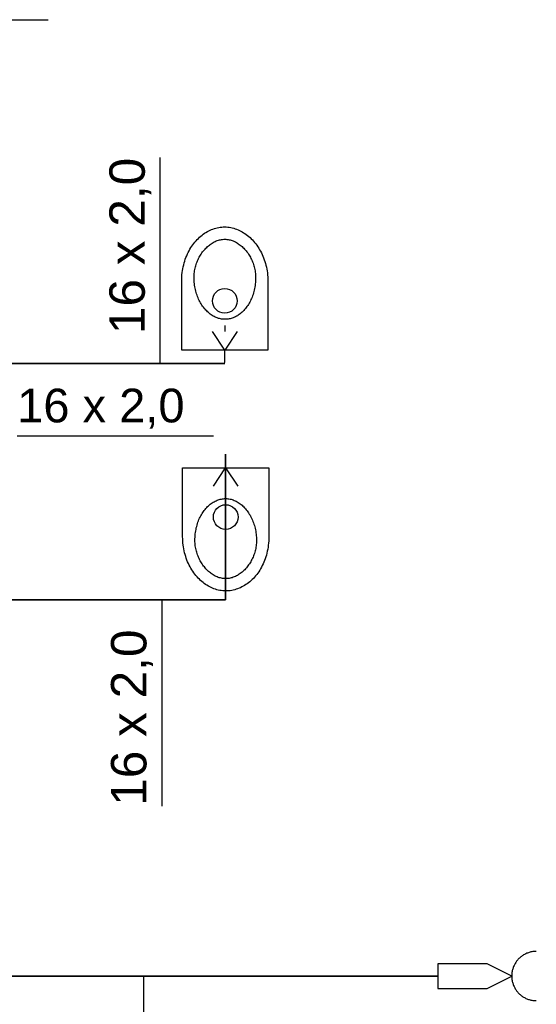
# Model space of a CAD drawing. Extents: x -69357 to 44456, y -75057 to 4617.
# Tile 23 of 23: x 42357 to 44456, y -43395 to -39398. Entities that reach past the tile are written whole.
import ezdxf
from ezdxf.lldxf.tags import DXFTag

# ---------------------------------------------------------------- set-up
doc = ezdxf.new("R2010")
doc.units = 0
for name, color, linetype in [('IS_Inne_Urzadzenia_Wodociag', 18, 'SOLID'), ('IS_Odbiorniki', 18, 'SOLID'), ('IS_Opisy_działek_Wodociag', 18, 'SOLID')]:
    doc.layers.add(name, color=color, linetype=linetype)
doc.layers.add('IS_Zimna_woda', color=5, linetype='SOLID', lineweight=35)
doc.styles.get("Standard").update_dxf_attribs({"font": 'arial.ttf'})
tags = doc.linetypes.add('SOLID', pattern=[10, 10, 0]).pattern_tags.tags
tags[6:7] = [DXFTag(74, 4), DXFTag(75, 0), DXFTag(340, '0'), DXFTag(46, 0.0), DXFTag(50, 0.0), DXFTag(44, 0.0), DXFTag(45, 0.0)]
tags[4:5] = [DXFTag(74, 4), DXFTag(75, 0), DXFTag(340, '0'), DXFTag(46, 0.0), DXFTag(50, 0.0), DXFTag(44, 0.0), DXFTag(45, 0.0)]

msp = doc.modelspace()

# ---------------------------------------------------------------- linework, layer by layer
at = {"layer": 'IS_Inne_Urzadzenia_Wodociag', "color": 5, "ltscale": 10}
for p, q in [((44055.6, -43230.4), (44055.6, -43330.4)), ((44255.6, -43230.4), (44055.6, -43230.4)), ((44055.6, -43230.4), (44055.6, -43230.4)), ((44355.6, -43280.4), (44255.6, -43230.4)), ((44255.6, -43330.4), (44355.6, -43280.4)), ((44055.6, -43330.4), (44255.6, -43330.4))]:
    msp.add_line(p, q, dxfattribs=at)
for points in [[(44455.6, -43180.4), (44450.7, -43180.4), (44440.9, -43181.1), (44426.7, -43184.3), (44413.3, -43189.4), (44401, -43196.2), (44389.8, -43204.7), (44379.9, -43214.6), (44371.4, -43225.8), (44364.6, -43238.1), (44359.5, -43251.5), (44356.3, -43265.7), (44355.6, -43275.5), (44355.6, -43280.4)], [(44355.6, -43280.4), (44355.6, -43285.3), (44356.3, -43295.1), (44359.5, -43309.3), (44364.6, -43322.7), (44371.4, -43335), (44379.9, -43346.2), (44389.8, -43356.1), (44401, -43364.6), (44413.3, -43371.4), (44426.7, -43376.5), (44440.9, -43379.7), (44450.7, -43380.4), (44455.6, -43380.4)]]:
    msp.add_open_spline(points, degree=3, knots=[0, 0, 0, 0, 14.817109, 29.268631, 43.476514, 57.533334, 71.509006, 85.45924, 99.434913, 113.491733, 127.699616, 142.151138, 156.968247, 156.968247, 156.968247, 156.968247], dxfattribs=at)
at = {"layer": 'IS_Odbiorniki', "ltscale": 10}
for p, q in [((43190, -40639.7), (43190, -40664.7)), ((43190, -40739.7), (43140, -40664.7)), ((43240, -40664.7), (43190, -40739.7)), ((43190, -40789.7), (43190, -40739.7)), ((43193.5, -41167.4), (43193.5, -41217.4)), ((43143.6, -41292.5), (43193.5, -41217.4)), ((43193.5, -41217.4), (43243.6, -41292.4)), ((43193.6, -41317.4), (43193.6, -41292.4))]:
    msp.add_line(p, q, dxfattribs=at)
for centre in [(43190, -40539.7), (43193.7, -41417.4)]:
    msp.add_ellipse(centre, major_axis=(50.1, 0), ratio=1, dxfattribs=at)
for points, knots in [([(43015, -40459.7), (43015, -40448.2), (43016.3, -40425.8), (43022.2, -40393.4), (43031.6, -40363.5), (43044.1, -40336.2), (43059.4, -40311.9), (43077.2, -40290.6), (43097, -40272.7), (43118.6, -40258.3), (43141.5, -40247.8), (43165.5, -40241.2), (43181.8, -40239.7), (43190, -40239.7)], [0, 0, 0, 0, 34.48607, 67.23853, 98.467431, 128.343562, 157.006402, 184.575817, 211.16743, 236.911467, 261.974495, 286.582571, 311.042536, 311.042536, 311.042536, 311.042536]), ([(43190, -40239.7), (43198.2, -40239.7), (43214.6, -40241.3), (43238.5, -40248.2), (43261.5, -40259.2), (43283, -40274), (43302.8, -40292.3), (43320.5, -40313.9), (43335.8, -40338.4), (43348.4, -40365.6), (43357.8, -40395.1), (43363.7, -40426.8), (43365, -40448.6), (43365, -40459.7)], [0, 0, 0, 0, 24.47033, 49.156604, 74.391379, 100.387302, 127.26732, 155.096669, 183.912145, 213.747359, 244.653998, 276.719419, 310.080572, 310.080572, 310.080572, 310.080572]), ([(43065, -40444.7), (43065, -40437.5), (43066, -40423.1), (43070.2, -40402), (43076.8, -40381.8), (43085.7, -40362.7), (43096.6, -40345.2), (43109.2, -40329.5), (43123.3, -40315.9), (43138.6, -40304.8), (43155, -40296.3), (43172.3, -40291), (43184.1, -40289.7), (43190, -40289.7)], [0, 0, 0, 0, 21.689896, 43.17725, 64.443762, 85.422372, 106.017546, 126.126016, 145.65919, 164.569117, 182.879749, 200.723523, 218.378216, 218.378216, 218.378216, 218.378216]), ([(43190, -40289.7), (43195.9, -40289.7), (43207.7, -40291), (43225, -40296.3), (43241.4, -40304.8), (43256.7, -40315.9), (43270.8, -40329.5), (43283.4, -40345.2), (43294.3, -40362.7), (43303.2, -40381.8), (43309.8, -40402), (43314, -40423.1), (43315, -40437.5), (43315, -40444.7)], [0, 0, 0, 0, 17.654693, 35.498466, 53.809099, 72.719026, 92.2522, 112.360669, 132.955844, 153.934453, 175.200966, 196.68832, 218.378216, 218.378216, 218.378216, 218.378216]), ([(43190, -40614.7), (43184.1, -40614.7), (43172.2, -40613.5), (43155, -40608.1), (43138.6, -40599.4), (43123.2, -40587.8), (43109.1, -40573.5), (43096.5, -40556.7), (43085.6, -40537.7), (43076.8, -40516.8), (43070.1, -40494.1), (43065.9, -40469.9), (43065, -40453.2), (43065, -40444.7)], [0, 0, 0, 0, 17.65585, 35.522818, 53.93148, 73.088506, 93.103911, 114.021371, 135.845382, 158.563675, 182.165373, 206.655844, 232.068933, 232.068933, 232.068933, 232.068933]), ([(43315, -40444.7), (43315, -40453.6), (43314.1, -40470.8), (43309.9, -40495.8), (43303.3, -40518.8), (43294.4, -40539.9), (43283.5, -40558.7), (43270.9, -40575.2), (43256.8, -40589.1), (43241.4, -40600.3), (43225, -40608.5), (43207.7, -40613.6), (43195.9, -40614.7), (43190, -40614.7)], [0, 0, 0, 0, 26.538312, 51.717566, 75.643836, 98.403624, 120.071454, 140.720088, 160.433656, 179.32381, 197.548417, 215.330845, 232.975446, 232.975446, 232.975446, 232.975446]), ([(43015, -40739.7), (43015, -40717.3), (43015, -40677), (43015, -40623), (43015, -40581.1), (43015, -40549.5), (43015, -40526.3), (43015, -40509.6), (43015, -40497.5), (43015, -40488.2), (43015, -40479.8), (43015, -40470.4), (43015, -40463.6), (43015, -40459.7)], [0, 0, 0, 0, 67.377911, 120.758828, 162.013524, 193.012772, 215.627348, 231.728024, 243.185575, 251.870774, 259.654395, 268.407213, 280, 280, 280, 280]), ([(43365, -40459.7), (43365, -40459.8), (43365, -40460.4), (43365, -40462.3), (43365, -40466.7), (43365, -40474.9), (43365, -40488.1), (43365, -40507.7), (43365, -40534.8), (43365, -40570.8), (43365, -40616.9), (43365, -40674.3), (43365, -40716.5), (43365, -40739.7)], [0, 0, 0, 0, 0.210368, 1.682945, 5.67994, 13.463561, 26.296018, 45.439519, 72.156273, 107.70849, 153.358377, 210.368144, 280, 280, 280, 280]), ([(43365, -40739.7), (43350.8, -40739.7), (43324.4, -40739.7), (43287.5, -40739.7), (43255.5, -40739.7), (43227.1, -40739.7), (43200.9, -40739.7), (43175.5, -40739.7), (43149.5, -40739.7), (43121.6, -40739.7), (43090.4, -40739.7), (43054.5, -40739.7), (43028.8, -40739.7), (43015, -40739.7)], [0, 0, 0, 0, 42.749812, 79.18858, 110.69121, 138.632607, 164.387678, 189.33133, 214.838467, 242.283997, 273.042825, 308.489857, 350, 350, 350, 350]), ([(43018.5, -41217.6), (43032.8, -41217.6), (43059.2, -41217.6), (43096, -41217.5), (43128, -41217.5), (43156.4, -41217.5), (43182.6, -41217.4), (43208, -41217.4), (43234, -41217.4), (43261.9, -41217.4), (43293.1, -41217.3), (43329, -41217.3), (43354.7, -41217.3), (43368.5, -41217.2)], [0, 0, 0, 0, 42.749812, 79.18858, 110.69121, 138.632607, 164.387678, 189.33133, 214.838467, 242.283997, 273.042825, 308.489857, 350, 350, 350, 350]), ([(43018.8, -41497.6), (43018.8, -41497.6), (43018.8, -41497), (43018.8, -41495.1), (43018.8, -41490.7), (43018.8, -41482.5), (43018.8, -41469.2), (43018.8, -41449.7), (43018.7, -41422.5), (43018.7, -41386.6), (43018.6, -41340.5), (43018.6, -41283.1), (43018.5, -41240.8), (43018.5, -41217.6)], [0, 0, 0, 0, 0.210368, 1.682945, 5.67994, 13.463561, 26.296018, 45.439519, 72.156273, 107.70849, 153.358377, 210.368144, 280, 280, 280, 280]), ([(43368.5, -41217.2), (43368.5, -41239.7), (43368.6, -41280), (43368.6, -41334), (43368.7, -41375.8), (43368.7, -41407.5), (43368.7, -41430.7), (43368.8, -41447.4), (43368.8, -41459.5), (43368.8, -41468.8), (43368.8, -41477.2), (43368.8, -41486.6), (43368.8, -41493.4), (43368.8, -41497.2)], [0, 0, 0, 0, 67.377911, 120.758828, 162.013524, 193.012772, 215.627348, 231.728024, 243.185575, 251.870774, 259.654395, 268.407213, 280, 280, 280, 280]), ([(43068.8, -41512.6), (43068.8, -41503.7), (43069.7, -41486.5), (43073.8, -41461.5), (43080.5, -41438.5), (43089.3, -41417.4), (43100.2, -41398.6), (43112.8, -41382.1), (43126.9, -41368.2), (43142.3, -41357), (43158.7, -41348.7), (43175.9, -41343.6), (43187.8, -41342.4), (43193.6, -41342.4)], [0, 0, 0, 0, 26.538312, 51.717566, 75.643836, 98.403624, 120.071454, 140.720088, 160.433656, 179.32381, 197.548417, 215.330845, 232.975446, 232.975446, 232.975446, 232.975446]), ([(43193.6, -41342.4), (43199.5, -41342.4), (43211.4, -41343.7), (43228.7, -41349.1), (43245.1, -41357.7), (43260.5, -41369.3), (43274.6, -41383.6), (43287.2, -41400.4), (43298.1, -41419.3), (43307, -41440.3), (43313.7, -41463), (43317.9, -41487.2), (43318.8, -41503.8), (43318.8, -41512.3)], [0, 0, 0, 0, 17.65585, 35.522818, 53.93148, 73.088506, 93.103911, 114.021371, 135.845382, 158.563675, 182.165373, 206.655844, 232.068933, 232.068933, 232.068933, 232.068933]), ([(43194.1, -41717.4), (43185.9, -41717.4), (43169.5, -41715.9), (43145.5, -41709), (43122.6, -41698.1), (43101, -41683.3), (43081.2, -41665), (43063.5, -41643.4), (43048.1, -41618.9), (43035.5, -41591.8), (43026.1, -41562.2), (43020.2, -41530.6), (43018.8, -41508.7), (43018.8, -41497.6)], [0, 0, 0, 0, 24.47033, 49.156604, 74.391379, 100.387302, 127.26732, 155.096669, 183.912145, 213.747359, 244.653998, 276.719419, 310.080572, 310.080572, 310.080572, 310.080572]), ([(43194, -41667.4), (43188.1, -41667.4), (43176.3, -41666.2), (43159, -41660.9), (43142.6, -41652.5), (43127.2, -41641.3), (43113.1, -41627.8), (43100.5, -41612.1), (43089.7, -41594.6), (43080.8, -41575.5), (43074.1, -41555.3), (43069.8, -41534.2), (43068.8, -41519.8), (43068.8, -41512.6)], [0, 0, 0, 0, 17.654693, 35.498466, 53.809099, 72.719026, 92.2522, 112.360669, 132.955844, 153.934453, 175.200966, 196.68832, 218.378216, 218.378216, 218.378216, 218.378216]), ([(43318.8, -41512.3), (43318.8, -41519.5), (43317.9, -41533.9), (43313.7, -41555.1), (43307.1, -41575.3), (43298.2, -41594.3), (43287.3, -41611.9), (43274.8, -41627.6), (43260.7, -41641.2), (43245.4, -41652.4), (43229, -41660.8), (43211.8, -41666.2), (43199.9, -41667.4), (43194, -41667.4)], [0, 0, 0, 0, 21.689896, 43.17725, 64.443762, 85.422372, 106.017546, 126.126016, 145.65919, 164.569117, 182.879749, 200.723523, 218.378216, 218.378216, 218.378216, 218.378216]), ([(43368.8, -41497.2), (43368.8, -41508.7), (43367.6, -41531.2), (43361.7, -41563.6), (43352.3, -41593.5), (43339.8, -41620.8), (43324.5, -41645.1), (43306.8, -41666.4), (43287, -41684.4), (43265.5, -41698.8), (43242.5, -41709.3), (43218.6, -41715.9), (43202.2, -41717.4), (43194.1, -41717.4)], [0, 0, 0, 0, 34.48607, 67.23853, 98.467431, 128.343562, 157.006402, 184.575817, 211.16743, 236.911467, 261.974495, 286.582571, 311.042536, 311.042536, 311.042536, 311.042536])]:
    msp.add_open_spline(points, degree=3, knots=knots, dxfattribs=at)
at = {"layer": 'IS_Opisy_działek_Wodociag', "ltscale": 10}
for p, q in [((41675.4, -39398.4), (42472.9, -39398.4)), ((42927.9, -40794.7), (42927.9, -39957.2)), ((42346.6, -41087.3), (43144.1, -41087.3)), ((42934.5, -41753.8), (42934.5, -42591.3)), ((42860.4, -43280.4), (42860.4, -44117.9))]:
    msp.add_line(p, q, dxfattribs=at)
at = {"layer": 'IS_Zimna_woda', "ltscale": 10}
for p, q in [((42163.8, -40794.7), (43190, -40794.7)), ((43193.4, -41753.8), (43193.4, -41162.4)), ((42125.4, -41753.8), (43193.4, -41753.8)), ((44055.6, -43280.4), (37373.8, -43280.4))]:
    msp.add_line(p, q, dxfattribs=at)

# ---------------------------------------------------------------- texts
at = {"layer": 'IS_Opisy_działek_Wodociag', "ltscale": 10, "char_height": 144, "rotation": 90}
for insert, attachment_point in [((42891.9, -40674.7), 7), ((42898.5, -41873.8), 9)]:
    msp.add_mtext('\\fArial|b0|i0;16 x 2,0', dxfattribs=dict(at, insert=insert, attachment_point=attachment_point))
at = {"layer": 'IS_Opisy_działek_Wodociag', "ltscale": 10, "insert": (42346.6, -41058.5), "char_height": 136.8, "attachment_point": 7}
msp.add_mtext('\\fArial|b0|i0;16 x 2,0', dxfattribs=at)

doc.saveas('drawing.dxf')
